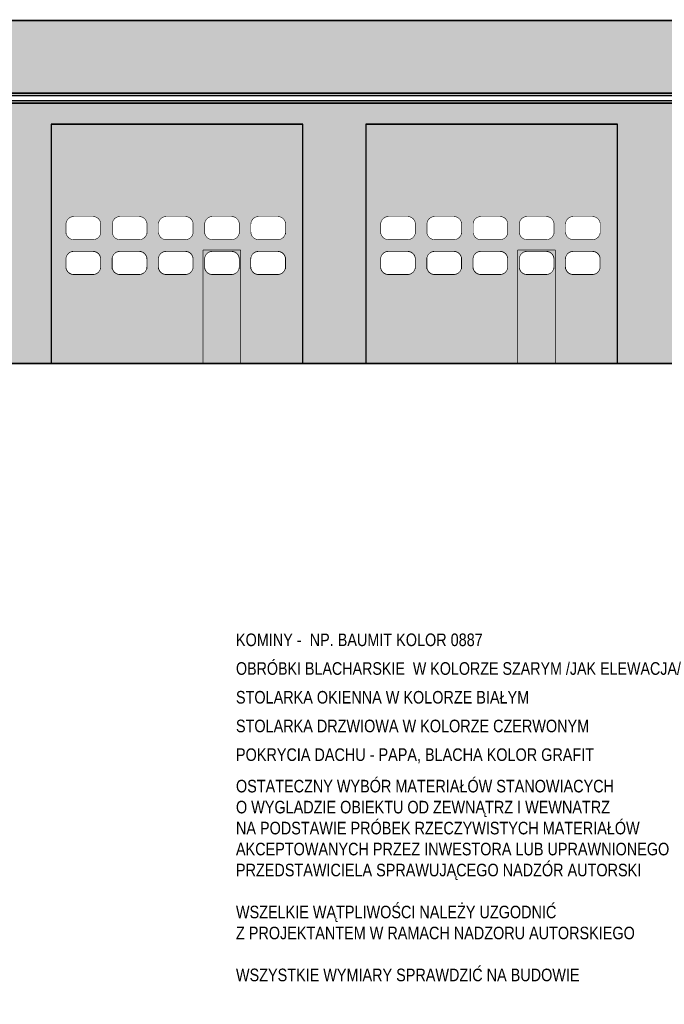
# Model space of a CAD drawing. Extents: x 260 to 500, y -3 to 25.
# Tile 4 of 16: x 289 to 299, y 0 to 16. Entities that reach past the tile are written whole.
import ezdxf

# ---------------------------------------------------------------- set-up
doc = ezdxf.new("R2010")
doc.units = 0
doc.header["$MEASUREMENT"] = 0
for name, color, linetype in [('1 - elewacje', 7, 'Continuous'), ('1-ŚCIANA OTWÓR', 7, 'Continuous'), ('1-ŚCIANY', 7, 'Continuous'), ('Dachy', 7, 'Continuous'), ('WYMIAR', 7, 'Continuous')]:
    doc.layers.add(name, color=color, linetype=linetype)
doc.styles.add('GENERATED_STYLE_1', font='ARIAL.ttf')

# ---------------------------------------------------------------- blocks, each defined once
blk = doc.blocks.new('HATCH_1023', base_point=(294.464, 13.865))
at = {"layer": '1 - elewacje'}
h = blk.add_hatch(color=1, dxfattribs=at)
h.paths.add_polyline_path([(294.464, 13.865), (294.464, 10.065), (298.464, 10.065), (298.464, 13.865)], flags=0)
h.paths.add_polyline_path([(294.824, 12.398, 0.414214), (294.701, 12.276), (294.701, 12.153, 0.414214), (294.824, 12.031), (295.13, 12.031, 0.414214), (295.252, 12.153), (295.252, 12.276, 0.414214), (295.13, 12.398)], flags=0)
h.paths.add_polyline_path([(295.986, 12.276, 0.414214), (295.864, 12.398), (295.558, 12.398, 0.414214), (295.436, 12.276), (295.436, 12.153, 0.414214), (295.558, 12.031), (295.864, 12.031, 0.414214), (295.986, 12.153)], flags=0)
h.paths.add_polyline_path([(296.292, 12.398, 0.414214), (296.17, 12.276), (296.17, 12.153, 0.414214), (296.292, 12.031), (296.598, 12.031, 0.414214), (296.72, 12.153), (296.72, 12.276, 0.414214), (296.598, 12.398)], flags=0)
h.paths.add_polyline_path([(297.026, 12.398, 0.414214), (296.904, 12.276), (296.904, 12.153, 0.414214), (297.026, 12.031), (297.332, 12.031, 0.414214), (297.454, 12.153), (297.454, 12.276, 0.414214), (297.332, 12.398)], flags=0)
h.paths.add_polyline_path([(297.76, 12.398, 0.414214), (297.638, 12.276), (297.638, 12.153, 0.414214), (297.76, 12.031), (298.066, 12.031, 0.414214), (298.189, 12.153), (298.189, 12.276, 0.414214), (298.066, 12.398)], flags=0)
h.paths.add_polyline_path([(297.76, 11.479), (298.066, 11.479, 0.248719), (298.168, 11.533, 0.14136), (298.186, 11.598), (298.186, 11.72, 0.414214), (298.064, 11.842), (297.758, 11.842, 0.248719), (297.657, 11.789, 0.14136), (297.638, 11.724), (297.638, 11.601, 0.414214)], flags=0)
h.paths.add_polyline_path([(297.024, 11.842, 0.248719), (296.923, 11.789, 0.14136), (296.904, 11.724), (296.904, 11.601, 0.414214), (297.026, 11.479), (297.332, 11.479, 0.248719), (297.433, 11.533, 0.14136), (297.452, 11.598), (297.452, 11.72, 0.414214), (297.33, 11.842)], flags=0)
h.paths.add_polyline_path([(296.29, 11.842, 0.248719), (296.188, 11.789, 0.14136), (296.17, 11.724), (296.17, 11.601, 0.414214), (296.292, 11.479), (296.598, 11.479, 0.248719), (296.699, 11.533, 0.14136), (296.718, 11.598), (296.718, 11.72, 0.414214), (296.596, 11.842)], flags=0)
h.paths.add_polyline_path([(295.984, 11.72, 0.414214), (295.862, 11.842), (295.556, 11.842, 0.248719), (295.454, 11.789, 0.14136), (295.436, 11.724), (295.436, 11.601, 0.414214), (295.558, 11.479), (295.864, 11.479, 0.248719), (295.965, 11.533, 0.14136), (295.984, 11.598)], flags=0)
h.paths.add_polyline_path([(294.824, 11.479), (295.13, 11.479, 0.248719), (295.231, 11.533, 0.14136), (295.25, 11.598), (295.25, 11.72, 0.414214), (295.127, 11.842), (294.821, 11.842, 0.248719), (294.72, 11.789, 0.14136), (294.701, 11.724), (294.701, 11.601, 0.414214)], flags=0)
blk = doc.blocks.new('HATCH_1040', base_point=(289.464, 13.865))
at = {"layer": '1 - elewacje'}
h = blk.add_hatch(color=1, dxfattribs=at)
h.paths.add_polyline_path([(289.464, 13.865), (289.464, 10.065), (293.464, 10.065), (293.464, 13.865)], flags=0)
h.paths.add_polyline_path([(289.824, 12.398, 0.414214), (289.701, 12.276), (289.701, 12.153, 0.414214), (289.824, 12.031), (290.13, 12.031, 0.414214), (290.252, 12.153), (290.252, 12.276, 0.414214), (290.13, 12.398)], flags=0)
h.paths.add_polyline_path([(290.986, 12.276, 0.414214), (290.864, 12.398), (290.558, 12.398, 0.414214), (290.436, 12.276), (290.436, 12.153, 0.414214), (290.558, 12.031), (290.864, 12.031, 0.414214), (290.986, 12.153)], flags=0)
h.paths.add_polyline_path([(291.292, 12.398, 0.414214), (291.17, 12.276), (291.17, 12.153, 0.414214), (291.292, 12.031), (291.598, 12.031, 0.414214), (291.72, 12.153), (291.72, 12.276, 0.414214), (291.598, 12.398)], flags=0)
h.paths.add_polyline_path([(292.026, 12.398, 0.414214), (291.904, 12.276), (291.904, 12.153, 0.414214), (292.026, 12.031), (292.332, 12.031, 0.414214), (292.454, 12.153), (292.454, 12.276, 0.414214), (292.332, 12.398)], flags=0)
h.paths.add_polyline_path([(292.76, 12.398, 0.414214), (292.638, 12.276), (292.638, 12.153, 0.414214), (292.76, 12.031), (293.066, 12.031, 0.414214), (293.189, 12.153), (293.189, 12.276, 0.414214), (293.066, 12.398)], flags=0)
h.paths.add_polyline_path([(292.76, 11.479), (293.066, 11.479, 0.248719), (293.168, 11.533, 0.14136), (293.186, 11.598), (293.186, 11.72, 0.414214), (293.064, 11.842), (292.758, 11.842, 0.248719), (292.657, 11.789, 0.14136), (292.638, 11.724), (292.638, 11.601, 0.414214)], flags=0)
h.paths.add_polyline_path([(292.024, 11.842, 0.248719), (291.923, 11.789, 0.14136), (291.904, 11.724), (291.904, 11.601, 0.414214), (292.026, 11.479), (292.332, 11.479, 0.248719), (292.433, 11.533, 0.14136), (292.452, 11.598), (292.452, 11.72, 0.414214), (292.33, 11.842)], flags=0)
h.paths.add_polyline_path([(291.29, 11.842, 0.248719), (291.188, 11.789, 0.14136), (291.17, 11.724), (291.17, 11.601, 0.414214), (291.292, 11.479), (291.598, 11.479, 0.248719), (291.699, 11.533, 0.14136), (291.718, 11.598), (291.718, 11.72, 0.414214), (291.596, 11.842)], flags=0)
h.paths.add_polyline_path([(290.984, 11.72, 0.414214), (290.862, 11.842), (290.556, 11.842, 0.248719), (290.454, 11.789, 0.14136), (290.436, 11.724), (290.436, 11.601, 0.414214), (290.558, 11.479), (290.864, 11.479, 0.248719), (290.965, 11.533, 0.14136), (290.984, 11.598)], flags=0)
h.paths.add_polyline_path([(289.824, 11.479), (290.13, 11.479, 0.248719), (290.231, 11.533, 0.14136), (290.25, 11.598), (290.25, 11.72, 0.414214), (290.127, 11.842), (289.821, 11.842, 0.248719), (289.72, 11.789, 0.14136), (289.701, 11.724), (289.701, 11.601, 0.414214)], flags=0)
blk = doc.blocks.new('HATCH_1086', base_point=(309.445, 14.361))
at = {"layer": 'Dachy'}
blk.add_hatch(color=8, dxfattribs=at).paths.add_polyline_path([(309.445, 14.361), (309.445, 15.514), (283.777, 15.514), (283.777, 14.975), (283.475, 14.975), (283.475, 14.361)], flags=0)
at = {"layer": 'Dachy', "color": 7, "linetype": 'Continuous'}
blk.add_lwpolyline([(309.445, 14.361), (309.445, 15.514), (283.777, 15.514), (283.777, 14.975), (283.475, 14.975), (283.475, 14.361)], close=True, dxfattribs=at)
blk = doc.blocks.new('HATCH_1089', base_point=(309.445, 14.322))
at = {"layer": '1-ŚCIANA OTWÓR'}
blk.add_hatch(color=252, dxfattribs=at).paths.add_polyline_path([(309.445, 14.322), (309.445, 14.361), (283.475, 14.361), (283.475, 14.322)], flags=0)
at = {"layer": '1-ŚCIANA OTWÓR', "color": 7, "linetype": 'Continuous'}
blk.add_lwpolyline([(309.445, 14.322), (309.445, 14.361), (283.475, 14.361), (283.475, 14.322)], close=True, dxfattribs=at)
blk = doc.blocks.new('HATCH_1090', base_point=(309.041, 14.242))
at = {"layer": '1-ŚCIANA OTWÓR'}
blk.add_hatch(color=252, dxfattribs=at).paths.add_polyline_path([(309.041, 14.242), (309.041, 14.202), (283.726, 14.202), (283.726, 14.242)], flags=0)
at = {"layer": '1-ŚCIANA OTWÓR', "color": 7, "linetype": 'Continuous'}
blk.add_lwpolyline([(309.041, 14.242), (309.041, 14.202), (283.726, 14.202), (283.726, 14.242)], close=True, dxfattribs=at)
blk = doc.blocks.new('HATCH_1091', base_point=(309.161, 10.067))
at = {"layer": '1-ŚCIANA OTWÓR'}
blk.add_hatch(color=252, dxfattribs=at).paths.add_polyline_path([(309.161, 10.067), (309.161, 14.202), (309.294, 14.202), (309.294, 10.061), (308.187, 10.061), (308.187, 12.561), (305.687, 12.561), (305.687, 10.061), (303.464, 10.061), (303.464, 13.865), (299.464, 13.865), (299.464, 10.061), (298.464, 10.061), (298.464, 13.865), (294.464, 13.865), (294.464, 10.061), (293.464, 10.061), (293.464, 13.865), (289.464, 13.865), (289.464, 10.061), (288.464, 10.061), (288.464, 13.865), (284.464, 13.865), (284.464, 10.061), (283.726, 10.061), (283.726, 14.202), (309.041, 14.202), (309.041, 10.068)], flags=0)
at = {"layer": '1-ŚCIANA OTWÓR', "color": 7, "linetype": 'Continuous'}
blk.add_lwpolyline([(283.726, 14.202), (309.041, 14.202), (309.041, 10.068), (309.161, 10.067), (309.161, 14.202), (309.294, 14.202), (309.294, 10.061), (308.187, 10.061), (308.187, 12.561), (305.687, 12.561), (305.687, 10.061), (303.464, 10.061), (303.464, 13.865), (299.464, 13.865), (299.464, 10.061), (298.464, 10.061), (298.464, 13.865), (294.464, 13.865), (294.464, 10.061), (293.464, 10.061), (293.464, 13.865), (289.464, 13.865), (289.464, 10.061), (288.464, 10.061)], dxfattribs=at)

msp = doc.modelspace()

# ---------------------------------------------------------------- linework, layer by layer
at = {"layer": '1 - elewacje', "color": 7, "linetype": 'Continuous', "const_width": 0.009}
for points in [[(289.824, 12.398, 0.414214), (289.701, 12.276)], [(290.252, 12.276, 0.414214), (290.13, 12.398)], [(290.558, 12.398, 0.414214), (290.436, 12.276)], [(290.986, 12.276, 0.414214), (290.864, 12.398)], [(291.292, 12.398, 0.414214), (291.17, 12.276)], [(291.72, 12.276, 0.414214), (291.598, 12.398)], [(292.026, 12.398, 0.414214), (291.904, 12.276)], [(292.454, 12.276, 0.414214), (292.332, 12.398)], [(292.76, 12.398, 0.414214), (292.638, 12.276)], [(293.189, 12.276, 0.414214), (293.066, 12.398)], [(294.824, 12.398, 0.414214), (294.701, 12.276)], [(295.252, 12.276, 0.414214), (295.13, 12.398)], [(295.558, 12.398, 0.414214), (295.436, 12.276)], [(295.986, 12.276, 0.414214), (295.864, 12.398)], [(296.292, 12.398, 0.414214), (296.17, 12.276)], [(296.72, 12.276, 0.414214), (296.598, 12.398)], [(297.026, 12.398, 0.414214), (296.904, 12.276)], [(297.454, 12.276, 0.414214), (297.332, 12.398)], [(297.76, 12.398, 0.414214), (297.638, 12.276)], [(298.189, 12.276, 0.414214), (298.066, 12.398)], [(289.701, 12.153, 0.414214), (289.824, 12.031)], [(290.13, 12.031, 0.414214), (290.252, 12.153)], [(290.436, 12.153, 0.414214), (290.558, 12.031)], [(290.864, 12.031, 0.414214), (290.986, 12.153)], [(291.17, 12.153, 0.414214), (291.292, 12.031)], [(291.598, 12.031, 0.414214), (291.72, 12.153)], [(291.904, 12.153, 0.414214), (292.026, 12.031)], [(292.332, 12.031, 0.414214), (292.454, 12.153)], [(292.638, 12.153, 0.414214), (292.76, 12.031)], [(293.066, 12.031, 0.414214), (293.189, 12.153)], [(294.701, 12.153, 0.414214), (294.824, 12.031)], [(295.13, 12.031, 0.414214), (295.252, 12.153)], [(295.436, 12.153, 0.414214), (295.558, 12.031)], [(295.864, 12.031, 0.414214), (295.986, 12.153)], [(296.17, 12.153, 0.414214), (296.292, 12.031)], [(296.598, 12.031, 0.414214), (296.72, 12.153)], [(296.904, 12.153, 0.414214), (297.026, 12.031)], [(297.332, 12.031, 0.414214), (297.454, 12.153)], [(297.638, 12.153, 0.414214), (297.76, 12.031)], [(298.066, 12.031, 0.414214), (298.189, 12.153)], [(289.821, 11.842, 0.414214), (289.699, 11.72)], [(289.824, 11.846, 0.414214), (289.701, 11.724)], [(290.25, 11.72, 0.414214), (290.127, 11.842)], [(290.252, 11.724, 0.414214), (290.13, 11.846)], [(290.556, 11.842, 0.414214), (290.433, 11.72)], [(290.558, 11.846, 0.414214), (290.436, 11.724)], [(290.984, 11.72, 0.414214), (290.862, 11.842)], [(290.986, 11.724, 0.414214), (290.864, 11.846)], [(291.29, 11.842, 0.414214), (291.167, 11.72)], [(291.292, 11.846, 0.414214), (291.17, 11.724)], [(291.718, 11.72, 0.414214), (291.596, 11.842)], [(291.72, 11.724, 0.414214), (291.598, 11.846)], [(292.024, 11.842, 0.414214), (291.902, 11.72)], [(292.026, 11.846, 0.414214), (291.904, 11.724)], [(292.452, 11.72, 0.414214), (292.33, 11.842)], [(292.454, 11.724, 0.414214), (292.332, 11.846)], [(292.758, 11.842, 0.414214), (292.636, 11.72)], [(292.76, 11.846, 0.414214), (292.638, 11.724)], [(293.186, 11.72, 0.414214), (293.064, 11.842)], [(293.189, 11.724, 0.414214), (293.066, 11.846)], [(294.821, 11.842, 0.414214), (294.699, 11.72)], [(294.824, 11.846, 0.414214), (294.701, 11.724)], [(295.25, 11.72, 0.414214), (295.127, 11.842)], [(295.252, 11.724, 0.414214), (295.13, 11.846)], [(295.556, 11.842, 0.414214), (295.433, 11.72)], [(295.558, 11.846, 0.414214), (295.436, 11.724)], [(295.984, 11.72, 0.414214), (295.862, 11.842)], [(295.986, 11.724, 0.414214), (295.864, 11.846)], [(296.29, 11.842, 0.414214), (296.167, 11.72)], [(296.292, 11.846, 0.414214), (296.17, 11.724)], [(296.718, 11.72, 0.414214), (296.596, 11.842)], [(296.72, 11.724, 0.414214), (296.598, 11.846)], [(297.024, 11.842, 0.414214), (296.902, 11.72)], [(297.026, 11.846, 0.414214), (296.904, 11.724)], [(297.452, 11.72, 0.414214), (297.33, 11.842)], [(297.454, 11.724, 0.414214), (297.332, 11.846)], [(297.758, 11.842, 0.414214), (297.636, 11.72)], [(297.76, 11.846, 0.414214), (297.638, 11.724)], [(298.186, 11.72, 0.414214), (298.064, 11.842)], [(298.189, 11.724, 0.414214), (298.066, 11.846)], [(289.699, 11.598, 0.414214), (289.821, 11.475)], [(289.701, 11.601, 0.414214), (289.824, 11.479)], [(290.127, 11.475, 0.414214), (290.25, 11.598)], [(290.13, 11.479, 0.414214), (290.252, 11.601)], [(290.433, 11.598, 0.414214), (290.556, 11.475)], [(290.436, 11.601, 0.414214), (290.558, 11.479)], [(290.862, 11.475, 0.414214), (290.984, 11.598)], [(290.864, 11.479, 0.414214), (290.986, 11.601)], [(291.167, 11.598, 0.414214), (291.29, 11.475)], [(291.17, 11.601, 0.414214), (291.292, 11.479)], [(291.596, 11.475, 0.414214), (291.718, 11.598)], [(291.598, 11.479, 0.414214), (291.72, 11.601)], [(291.902, 11.598, 0.414214), (292.024, 11.475)], [(291.904, 11.601, 0.414214), (292.026, 11.479)], [(292.33, 11.475, 0.414214), (292.452, 11.598)], [(292.332, 11.479, 0.414214), (292.454, 11.601)], [(292.636, 11.598, 0.414214), (292.758, 11.475)], [(292.638, 11.601, 0.414214), (292.76, 11.479)], [(293.064, 11.475, 0.414214), (293.186, 11.598)], [(293.066, 11.479, 0.414214), (293.189, 11.601)], [(294.699, 11.598, 0.414214), (294.821, 11.475)], [(294.701, 11.601, 0.414214), (294.824, 11.479)], [(295.127, 11.475, 0.414214), (295.25, 11.598)], [(295.13, 11.479, 0.414214), (295.252, 11.601)], [(295.433, 11.598, 0.414214), (295.556, 11.475)], [(295.436, 11.601, 0.414214), (295.558, 11.479)], [(295.862, 11.475, 0.414214), (295.984, 11.598)], [(295.864, 11.479, 0.414214), (295.986, 11.601)], [(296.167, 11.598, 0.414214), (296.29, 11.475)], [(296.17, 11.601, 0.414214), (296.292, 11.479)], [(296.596, 11.475, 0.414214), (296.718, 11.598)], [(296.598, 11.479, 0.414214), (296.72, 11.601)], [(296.902, 11.598, 0.414214), (297.024, 11.475)], [(296.904, 11.601, 0.414214), (297.026, 11.479)], [(297.33, 11.475, 0.414214), (297.452, 11.598)], [(297.332, 11.479, 0.414214), (297.454, 11.601)], [(297.636, 11.598, 0.414214), (297.758, 11.475)], [(297.638, 11.601, 0.414214), (297.76, 11.479)], [(298.064, 11.475, 0.414214), (298.186, 11.598)], [(298.066, 11.479, 0.414214), (298.189, 11.601)]]:
    msp.add_lwpolyline(points, format="xyb", dxfattribs=at)
at = {"layer": '1 - elewacje', "color": 7, "linetype": 'Continuous'}
for points, const_width in [([(290.042, 12.398), (289.824, 12.398)], 0.009), ([(290.13, 12.398), (289.858, 12.398)], 0.009), ([(290.776, 12.398), (290.558, 12.398)], 0.009), ([(290.864, 12.398), (290.592, 12.398)], 0.009), ([(291.51, 12.398), (291.292, 12.398)], 0.009), ([(291.598, 12.398), (291.327, 12.398)], 0.009), ([(292.244, 12.398), (292.026, 12.398)], 0.009), ([(292.332, 12.398), (292.061, 12.398)], 0.009), ([(292.978, 12.398), (292.76, 12.398)], 0.009), ([(293.066, 12.398), (292.795, 12.398)], 0.009), ([(295.042, 12.398), (294.824, 12.398)], 0.009), ([(295.13, 12.398), (294.858, 12.398)], 0.009), ([(295.776, 12.398), (295.558, 12.398)], 0.009), ([(295.864, 12.398), (295.592, 12.398)], 0.009), ([(296.51, 12.398), (296.292, 12.398)], 0.009), ([(296.598, 12.398), (296.327, 12.398)], 0.009), ([(297.244, 12.398), (297.026, 12.398)], 0.009), ([(297.332, 12.398), (297.061, 12.398)], 0.009), ([(297.978, 12.398), (297.76, 12.398)], 0.009), ([(298.066, 12.398), (297.795, 12.398)], 0.009), ([(289.701, 12.302), (289.701, 12.153)], 0.009), ([(289.701, 12.276), (289.701, 12.118)], 0.009), ([(290.252, 12.153), (290.252, 12.302)], 0.009), ([(290.252, 12.118), (290.252, 12.276)], 0.009), ([(290.436, 12.302), (290.436, 12.153)], 0.009), ([(290.436, 12.276), (290.436, 12.118)], 0.009), ([(290.986, 12.153), (290.986, 12.302)], 0.009), ([(290.986, 12.118), (290.986, 12.276)], 0.009), ([(291.17, 12.302), (291.17, 12.153)], 0.009), ([(291.17, 12.276), (291.17, 12.118)], 0.009), ([(291.72, 12.153), (291.72, 12.302)], 0.009), ([(291.72, 12.118), (291.72, 12.276)], 0.009), ([(291.904, 12.302), (291.904, 12.153)], 0.009), ([(291.904, 12.276), (291.904, 12.118)], 0.009), ([(292.454, 12.153), (292.454, 12.302)], 0.009), ([(292.454, 12.118), (292.454, 12.276)], 0.009), ([(292.638, 12.302), (292.638, 12.153)], 0.009), ([(292.638, 12.276), (292.638, 12.118)], 0.009), ([(293.189, 12.153), (293.189, 12.302)], 0.009), ([(293.189, 12.118), (293.189, 12.276)], 0.009), ([(294.701, 12.302), (294.701, 12.153)], 0.009), ([(294.701, 12.276), (294.701, 12.118)], 0.009), ([(295.252, 12.153), (295.252, 12.302)], 0.009), ([(295.252, 12.118), (295.252, 12.276)], 0.009), ([(295.436, 12.302), (295.436, 12.153)], 0.009), ([(295.436, 12.276), (295.436, 12.118)], 0.009), ([(295.986, 12.153), (295.986, 12.302)], 0.009), ([(295.986, 12.118), (295.986, 12.276)], 0.009), ([(296.17, 12.302), (296.17, 12.153)], 0.009), ([(296.17, 12.276), (296.17, 12.118)], 0.009), ([(296.72, 12.153), (296.72, 12.302)], 0.009), ([(296.72, 12.118), (296.72, 12.276)], 0.009), ([(296.904, 12.302), (296.904, 12.153)], 0.009), ([(296.904, 12.276), (296.904, 12.118)], 0.009), ([(297.454, 12.153), (297.454, 12.302)], 0.009), ([(297.454, 12.118), (297.454, 12.276)], 0.009), ([(297.638, 12.302), (297.638, 12.153)], 0.009), ([(297.638, 12.276), (297.638, 12.118)], 0.009), ([(298.189, 12.153), (298.189, 12.302)], 0.009), ([(298.189, 12.118), (298.189, 12.276)], 0.009), ([(289.824, 12.031), (290.058, 12.031)], 0.009), ([(289.874, 12.031), (290.13, 12.031)], 0.009), ([(290.558, 12.031), (290.792, 12.031)], 0.009), ([(290.608, 12.031), (290.864, 12.031)], 0.009), ([(291.292, 12.031), (291.526, 12.031)], 0.009), ([(291.343, 12.031), (291.598, 12.031)], 0.009), ([(292.026, 12.031), (292.26, 12.031)], 0.009), ([(292.077, 12.031), (292.332, 12.031)], 0.009), ([(292.76, 12.031), (292.994, 12.031)], 0.009), ([(292.811, 12.031), (293.066, 12.031)], 0.009), ([(294.824, 12.031), (295.058, 12.031)], 0.009), ([(294.874, 12.031), (295.13, 12.031)], 0.009), ([(295.558, 12.031), (295.792, 12.031)], 0.009), ([(295.608, 12.031), (295.864, 12.031)], 0.009), ([(296.292, 12.031), (296.526, 12.031)], 0.009), ([(296.343, 12.031), (296.598, 12.031)], 0.009), ([(297.026, 12.031), (297.26, 12.031)], 0.009), ([(297.077, 12.031), (297.332, 12.031)], 0.009), ([(297.76, 12.031), (297.994, 12.031)], 0.009), ([(297.811, 12.031), (298.066, 12.031)], 0.009), ([(289.699, 11.746), (289.699, 11.598)], 0.009), ([(289.701, 11.749), (289.701, 11.601)], 0.009), ([(290.039, 11.842), (289.821, 11.842)], 0.009), ([(290.042, 11.846), (289.824, 11.846)], 0.009), ([(290.127, 11.842), (289.856, 11.842)], 0.009), ([(290.13, 11.846), (289.858, 11.846)], 0.009), ([(290.25, 11.598), (290.25, 11.746)], 0.009), ([(290.252, 11.601), (290.252, 11.749)], 0.009), ([(290.433, 11.746), (290.433, 11.598)], 0.009), ([(290.436, 11.749), (290.436, 11.601)], 0.009), ([(290.774, 11.842), (290.556, 11.842)], 0.009), ([(290.776, 11.846), (290.558, 11.846)], 0.009), ([(290.862, 11.842), (290.59, 11.842)], 0.009), ([(290.864, 11.846), (290.592, 11.846)], 0.009), ([(290.984, 11.598), (290.984, 11.746)], 0.009), ([(290.986, 11.601), (290.986, 11.749)], 0.009), ([(291.167, 11.746), (291.167, 11.598)], 0.009), ([(291.17, 11.749), (291.17, 11.601)], 0.009), ([(291.508, 11.842), (291.29, 11.842)], 0.009), ([(291.51, 11.846), (291.292, 11.846)], 0.009), ([(291.596, 11.842), (291.324, 11.842)], 0.009), ([(291.598, 11.846), (291.327, 11.846)], 0.009), ([(291.718, 11.598), (291.718, 11.746)], 0.009), ([(291.72, 11.601), (291.72, 11.749)], 0.009), ([(291.877, 11.867), (291.877, 10.065)], 0.0125), ([(292.477, 11.867), (291.877, 11.867)], 0.0125), ([(291.902, 11.746), (291.902, 11.598)], 0.009), ([(291.904, 11.749), (291.904, 11.601)], 0.009), ([(292.242, 11.842), (292.024, 11.842)], 0.009), ([(292.244, 11.846), (292.026, 11.846)], 0.009), ([(292.33, 11.842), (292.058, 11.842)], 0.009), ([(292.332, 11.846), (292.061, 11.846)], 0.009), ([(292.452, 11.598), (292.452, 11.746)], 0.009), ([(292.454, 11.601), (292.454, 11.749)], 0.009), ([(292.477, 10.065), (292.477, 11.867)], 0.0125), ([(292.636, 11.746), (292.636, 11.598)], 0.009), ([(292.638, 11.749), (292.638, 11.601)], 0.009), ([(292.976, 11.842), (292.758, 11.842)], 0.009), ([(292.978, 11.846), (292.76, 11.846)], 0.009), ([(293.064, 11.842), (292.793, 11.842)], 0.009), ([(293.066, 11.846), (292.795, 11.846)], 0.009), ([(293.186, 11.598), (293.186, 11.746)], 0.009), ([(293.189, 11.601), (293.189, 11.749)], 0.009), ([(294.699, 11.746), (294.699, 11.598)], 0.009), ([(294.701, 11.749), (294.701, 11.601)], 0.009), ([(295.039, 11.842), (294.821, 11.842)], 0.009), ([(295.042, 11.846), (294.824, 11.846)], 0.009), ([(295.127, 11.842), (294.856, 11.842)], 0.009), ([(295.13, 11.846), (294.858, 11.846)], 0.009), ([(295.25, 11.598), (295.25, 11.746)], 0.009), ([(295.252, 11.601), (295.252, 11.749)], 0.009), ([(295.433, 11.746), (295.433, 11.598)], 0.009), ([(295.436, 11.749), (295.436, 11.601)], 0.009), ([(295.774, 11.842), (295.556, 11.842)], 0.009), ([(295.776, 11.846), (295.558, 11.846)], 0.009), ([(295.862, 11.842), (295.59, 11.842)], 0.009), ([(295.864, 11.846), (295.592, 11.846)], 0.009), ([(295.984, 11.598), (295.984, 11.746)], 0.009), ([(295.986, 11.601), (295.986, 11.749)], 0.009), ([(296.167, 11.746), (296.167, 11.598)], 0.009), ([(296.17, 11.749), (296.17, 11.601)], 0.009), ([(296.508, 11.842), (296.29, 11.842)], 0.009), ([(296.51, 11.846), (296.292, 11.846)], 0.009), ([(296.596, 11.842), (296.324, 11.842)], 0.009), ([(296.598, 11.846), (296.327, 11.846)], 0.009), ([(296.718, 11.598), (296.718, 11.746)], 0.009), ([(296.72, 11.601), (296.72, 11.749)], 0.009), ([(296.877, 11.867), (296.877, 10.065)], 0.0125), ([(297.477, 11.867), (296.877, 11.867)], 0.0125), ([(296.902, 11.746), (296.902, 11.598)], 0.009), ([(296.904, 11.749), (296.904, 11.601)], 0.009), ([(297.242, 11.842), (297.024, 11.842)], 0.009), ([(297.244, 11.846), (297.026, 11.846)], 0.009), ([(297.33, 11.842), (297.058, 11.842)], 0.009), ([(297.332, 11.846), (297.061, 11.846)], 0.009), ([(297.452, 11.598), (297.452, 11.746)], 0.009), ([(297.454, 11.601), (297.454, 11.749)], 0.009), ([(297.477, 10.065), (297.477, 11.867)], 0.0125), ([(297.636, 11.746), (297.636, 11.598)], 0.009), ([(297.638, 11.749), (297.638, 11.601)], 0.009), ([(297.976, 11.842), (297.758, 11.842)], 0.009), ([(297.978, 11.846), (297.76, 11.846)], 0.009), ([(298.064, 11.842), (297.793, 11.842)], 0.009), ([(298.066, 11.846), (297.795, 11.846)], 0.009), ([(298.186, 11.598), (298.186, 11.746)], 0.009), ([(298.189, 11.601), (298.189, 11.749)], 0.009), ([(289.699, 11.72), (289.699, 11.562)], 0.009), ([(289.701, 11.724), (289.701, 11.566)], 0.009), ([(290.25, 11.562), (290.25, 11.72)], 0.009), ([(290.252, 11.566), (290.252, 11.724)], 0.009), ([(290.433, 11.72), (290.433, 11.562)], 0.009), ([(290.436, 11.724), (290.436, 11.566)], 0.009), ([(290.984, 11.562), (290.984, 11.72)], 0.009), ([(290.986, 11.566), (290.986, 11.724)], 0.009), ([(291.167, 11.72), (291.167, 11.562)], 0.009), ([(291.17, 11.724), (291.17, 11.566)], 0.009), ([(291.718, 11.562), (291.718, 11.72)], 0.009), ([(291.72, 11.566), (291.72, 11.724)], 0.009), ([(291.902, 11.72), (291.902, 11.562)], 0.009), ([(291.904, 11.724), (291.904, 11.566)], 0.009), ([(292.452, 11.562), (292.452, 11.72)], 0.009), ([(292.454, 11.566), (292.454, 11.724)], 0.009), ([(292.636, 11.72), (292.636, 11.562)], 0.009), ([(292.638, 11.724), (292.638, 11.566)], 0.009), ([(293.186, 11.562), (293.186, 11.72)], 0.009), ([(293.189, 11.566), (293.189, 11.724)], 0.009), ([(294.699, 11.72), (294.699, 11.562)], 0.009), ([(294.701, 11.724), (294.701, 11.566)], 0.009), ([(295.25, 11.562), (295.25, 11.72)], 0.009), ([(295.252, 11.566), (295.252, 11.724)], 0.009), ([(295.433, 11.72), (295.433, 11.562)], 0.009), ([(295.436, 11.724), (295.436, 11.566)], 0.009), ([(295.984, 11.562), (295.984, 11.72)], 0.009), ([(295.986, 11.566), (295.986, 11.724)], 0.009), ([(296.167, 11.72), (296.167, 11.562)], 0.009), ([(296.17, 11.724), (296.17, 11.566)], 0.009), ([(296.718, 11.562), (296.718, 11.72)], 0.009), ([(296.72, 11.566), (296.72, 11.724)], 0.009), ([(296.902, 11.72), (296.902, 11.562)], 0.009), ([(296.904, 11.724), (296.904, 11.566)], 0.009), ([(297.452, 11.562), (297.452, 11.72)], 0.009), ([(297.454, 11.566), (297.454, 11.724)], 0.009), ([(297.636, 11.72), (297.636, 11.562)], 0.009), ([(297.638, 11.724), (297.638, 11.566)], 0.009), ([(298.186, 11.562), (298.186, 11.72)], 0.009), ([(298.189, 11.566), (298.189, 11.724)], 0.009), ([(289.821, 11.475), (290.055, 11.475)], 0.009), ([(289.824, 11.479), (290.058, 11.479)], 0.009), ([(289.872, 11.475), (290.127, 11.475)], 0.009), ([(289.874, 11.479), (290.13, 11.479)], 0.009), ([(290.556, 11.475), (290.79, 11.475)], 0.009), ([(290.558, 11.479), (290.792, 11.479)], 0.009), ([(290.606, 11.475), (290.862, 11.475)], 0.009), ([(290.608, 11.479), (290.864, 11.479)], 0.009), ([(291.29, 11.475), (291.524, 11.475)], 0.009), ([(291.292, 11.479), (291.526, 11.479)], 0.009), ([(291.34, 11.475), (291.596, 11.475)], 0.009), ([(291.343, 11.479), (291.598, 11.479)], 0.009), ([(292.024, 11.475), (292.258, 11.475)], 0.009), ([(292.026, 11.479), (292.26, 11.479)], 0.009), ([(292.074, 11.475), (292.33, 11.475)], 0.009), ([(292.077, 11.479), (292.332, 11.479)], 0.009), ([(292.758, 11.475), (292.992, 11.475)], 0.009), ([(292.76, 11.479), (292.994, 11.479)], 0.009), ([(292.809, 11.475), (293.064, 11.475)], 0.009), ([(292.811, 11.479), (293.066, 11.479)], 0.009), ([(294.821, 11.475), (295.055, 11.475)], 0.009), ([(294.824, 11.479), (295.058, 11.479)], 0.009), ([(294.872, 11.475), (295.127, 11.475)], 0.009), ([(294.874, 11.479), (295.13, 11.479)], 0.009), ([(295.556, 11.475), (295.79, 11.475)], 0.009), ([(295.558, 11.479), (295.792, 11.479)], 0.009), ([(295.606, 11.475), (295.862, 11.475)], 0.009), ([(295.608, 11.479), (295.864, 11.479)], 0.009), ([(296.29, 11.475), (296.524, 11.475)], 0.009), ([(296.292, 11.479), (296.526, 11.479)], 0.009), ([(296.34, 11.475), (296.596, 11.475)], 0.009), ([(296.343, 11.479), (296.598, 11.479)], 0.009), ([(297.024, 11.475), (297.258, 11.475)], 0.009), ([(297.026, 11.479), (297.26, 11.479)], 0.009), ([(297.074, 11.475), (297.33, 11.475)], 0.009), ([(297.077, 11.479), (297.332, 11.479)], 0.009), ([(297.758, 11.475), (297.992, 11.475)], 0.009), ([(297.76, 11.479), (297.994, 11.479)], 0.009), ([(297.809, 11.475), (298.064, 11.475)], 0.009), ([(297.811, 11.479), (298.066, 11.479)], 0.009), ([(281.952, 10.061), (311.031, 10.061)], 0.025)]:
    msp.add_lwpolyline(points, dxfattribs=dict(at, const_width=const_width))
at = {"layer": '1-ŚCIANY', "color": 7, "linetype": 'Continuous'}
for p, q in [((289.544, 10.061), (289.464, 10.061)), ((291.88, 10.061), (289.544, 10.061)), ((292.578, 10.061), (291.88, 10.061)), ((293.384, 10.061), (292.578, 10.061)), ((293.464, 10.061), (293.384, 10.061)), ((294.544, 10.061), (294.464, 10.061)), ((296.884, 10.061), (294.544, 10.061)), ((297.582, 10.061), (296.884, 10.061)), ((298.384, 10.061), (297.582, 10.061)), ((298.464, 10.061), (298.384, 10.061))]:
    msp.add_line(p, q, dxfattribs=at)
for points, const_width in [([(283.777, 15.514), (309.445, 15.514)], 0.025), ([(283.475, 14.361), (309.445, 14.361)], 0.025), ([(283.475, 14.322), (309.445, 14.322)], 0.0125), ([(283.475, 14.242), (309.445, 14.242)], 0.0125), ([(283.726, 14.202), (309.041, 14.202)], 0.025), ([(293.464, 13.861), (289.464, 13.861)], 0.0175), ([(289.464, 13.861), (289.464, 10.061)], 0.0175), ([(293.464, 13.861), (289.464, 13.861)], 0.0175), ([(289.464, 13.861), (289.464, 10.061)], 0.0175), ([(293.464, 10.061), (293.464, 13.861)], 0.0175), ([(293.464, 10.061), (293.464, 13.861)], 0.0175), ([(298.464, 13.861), (294.464, 13.861)], 0.0175), ([(294.464, 13.861), (294.464, 10.061)], 0.0175), ([(298.464, 13.861), (294.464, 13.861)], 0.0175), ([(294.464, 13.861), (294.464, 10.061)], 0.0175), ([(298.464, 10.061), (298.464, 13.861)], 0.0175), ([(298.464, 10.061), (298.464, 13.861)], 0.0175), ([(289.464, 10.061), (288.464, 10.061)], 0.0175), ([(294.464, 10.061), (293.464, 10.061)], 0.0175)]:
    msp.add_lwpolyline(points, dxfattribs=dict(at, const_width=const_width))

# ---------------------------------------------------------------- block references
at = {"layer": '1 - elewacje', "color": 1, "linetype": 'Continuous'}
for name, p in [('HATCH_1040', (289.464, 13.865)), ('HATCH_1023', (294.464, 13.865))]:
    msp.add_blockref(name, p, dxfattribs=at)
at = {"layer": '1-ŚCIANA OTWÓR', "color": 252, "linetype": 'Continuous'}
for name, p in [('HATCH_1089', (309.445, 14.322)), ('HATCH_1090', (309.041, 14.242)), ('HATCH_1091', (309.161, 10.067))]:
    msp.add_blockref(name, p, dxfattribs=at)
at = {"layer": 'Dachy', "color": 8, "linetype": 'Continuous'}
msp.add_blockref('HATCH_1086', (309.445, 14.361), dxfattribs=at)

# ---------------------------------------------------------------- texts
at = {"layer": 'WYMIAR', "color": 7, "char_height": 0.2, "attachment_point": 1, "style": 'GENERATED_STYLE_1'}
for s, insert, width in [('{\\fArial Narrow Europa Środkowa|b0|i0|c0|p34;KOMINY -  NP. BAUMIT KOLOR 0887}', (292.401, 5.772), 4.15676), ('{\\fArial Narrow Europa Środkowa|b0|i0|c0|p34;OBRÓBKI BLACHARSKIE  W KOLORZE SZARYM /JAK ELEWACJA/}', (292.401, 5.316), 7.54765), ('{\\fArial Narrow Europa Środkowa|b0|i0|c0|p34;STOLARKA OKIENNA W KOLORZE BIAŁYM}', (292.401, 4.859), 4.92882), ('{\\fArial Narrow Europa Środkowa|b0|i0|c0|p34;STOLARKA DRZWIOWA W KOLORZE CZERWONYM}', (292.401, 4.403), 5.93559), ('{\\fArial Narrow Europa Środkowa|b0|i0|c0|p34;POKRYCIA DACHU - PAPA, BLACHA KOLOR GRAFIT}', (292.401, 3.947), 6.00353), ('{\\fArial Narrow Europa Środkowa|b0|i0|c0|p34;OSTATECZNY WYBÓR MATERIAŁÓW STANOWIACYCH\\PO WYGLADZIE OBIEKTU OD ZEWNĄTRZ I WEWNATRZ\\PNA PODSTAWIE PRÓBEK RZECZYWISTYCH MATERIAŁÓW\\PAKCEPTOWANYCH PRZEZ INWESTORA LUB UPRAWNIONEGO \\PPRZEDSTAWICIELA SPRAWUJĄCEGO NADZÓR AUTORSKI\\P\\PWSZELKIE WĄTPLIWOŚCI NALEŻY UZGODNIĆ \\PZ PROJEKTANTEM W RAMACH NADZORU AUTORSKIEGO\\P\\PWSZYSTKIE WYMIARY SPRAWDZIĆ NA BUDOWIE}', (292.401, 3.447), 7.33147)]:
    msp.add_mtext(s, dxfattribs=dict(at, insert=insert, width=width))

doc.saveas('drawing.dxf')
